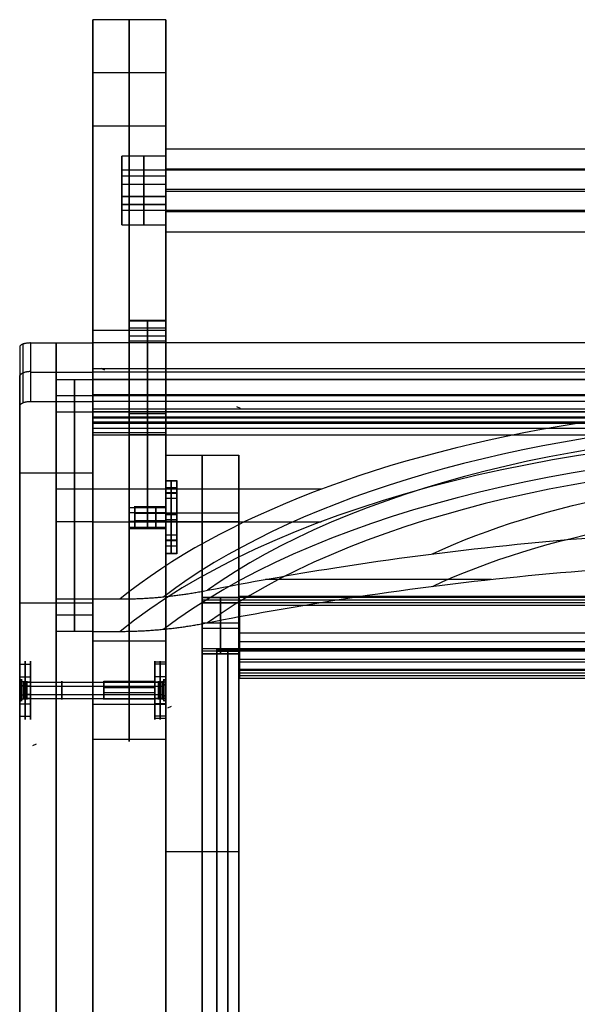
# Model space of a CAD drawing. Header units: millimetres. Extents: x -220 to 220, y -277 to 277.
# Tile 2 of 3: x -220 to -67, y 8 to 277. Entities that reach past the tile are written whole.
import ezdxf

# ---------------------------------------------------------------- set-up
doc = ezdxf.new("R2010")
doc.units = ezdxf.units.MM
doc.layers.add('Default', color=7, linetype='Continuous', true_color=0x000000)
doc.layers.add('Metal', color=7, linetype='Continuous', true_color=0x000000)

msp = doc.modelspace()

# ---------------------------------------------------------------- linework, layer by layer
at = {"layer": 'Default'}
for p, q in [((-180, 262.5, 0.35), (-180, 235.91, 92.55)), ((-180, 239.75, 93.66), (-192, 239.75, 93.66)), ((-192, 239.75, 93.66), (-192, 228.67, 132.09)), ((-192, 232.07, 91.44), (-192, 239.75, 93.66)), ((-186, 228.67, 132.09), (-186, 239.75, 93.66)), ((-186, 239.75, 93.66), (-186, 232.07, 91.44)), ((-180, 235.91, 92.55), (-192, 235.91, 92.55)), ((-192, 235.91, 92.55), (-192, 224.83, 130.99)), ((192, 235.91, 92.55), (-192, 235.91, 92.55)), ((-180, 234.21, 112.88), (-192, 234.21, 112.88)), ((-192, 234.21, 112.88), (-192, 226.53, 110.66)), ((-192, 220.98, 129.88), (-192, 232.07, 91.44)), ((-192, 232.07, 91.44), (-180, 232.07, 91.44)), ((-186, 232.07, 91.44), (-186, 220.98, 129.88)), ((-192, 228.67, 132.09), (-180, 228.67, 132.09)), ((-192, 228.67, 132.09), (-192, 220.98, 129.88)), ((-180, 226.53, 110.66), (-192, 226.53, 110.66)), ((-186, 220.98, 129.88), (-186, 228.67, 132.09)), ((-180, 224.83, 130.99), (-192, 224.83, 130.99)), ((192, 224.83, 130.99), (-192, 224.83, 130.99)), ((-180, 224.83, 130.99), (-180, 95.8, 578.46)), ((-192, 220.98, 129.88), (-180, 220.98, 129.88)), ((-190, 194.84, 227.67), (-180, 194.84, 227.67)), ((-190, 194.84, 227.67), (-190, 143.58, 405.43)), ((-180, 194.58, 225.39), (-190, 194.58, 225.39)), ((-185, 143.58, 405.43), (-185, 194.84, 227.67)), ((-190, 192.79, 223.96), (-180, 192.79, 223.96)), ((-190, 139.87, 407.48), (-190, 192.79, 223.96)), ((-180, 190.51, 224.21), (-190, 190.51, 224.21)), ((-180, 189.07, 226.01), (-190, 189.07, 226.01)), ((-190, 137.82, 403.76), (-190, 189.07, 226.01)), ((-185, 189.07, 226.01), (-185, 137.82, 403.76)), ((-180, 190.11, 301.91), (-180, 174.71, 297.47)), ((-220, 187.54, 787.52), (-220, 171.26, 795.99)), ((-200, 182.75, 793.39), (-200, 176.29, 780.97)), ((-200, 175.82, 774.45), (-200, 181.5, 771.49)), ((-220, 89.16, 592.82), (-220, 179.72, 766.78)), ((-210, 169.73, 784.39), (-210, 178.6, 779.77)), ((-210, 178.6, 779.77), (-200, 178.6, 779.77)), ((-210, 178.6, 779.77), (-210, 118.57, 664.46)), ((-205, 178.6, 779.77), (-205, 169.73, 784.39)), ((-205, 118.57, 664.46), (-205, 178.6, 779.77)), ((-200, -219.26, 0.35), (-200, 179.72, 766.78)), ((-200, 169.73, 784.39), (-200, 178.6, 779.77)), ((-200, 174.16, 782.08), (-210, 174.16, 782.08)), ((-210, 114.13, 666.77), (-210, 174.16, 782.08)), ((-200, 114.13, 666.77), (-200, 174.16, 782.08)), ((216, 174.16, 782.08), (-200, 174.16, 782.08)), ((-210, 109.7, 669.08), (-210, 169.73, 784.39)), ((-210, 169.73, 784.39), (-200, 169.73, 784.39)), ((-205, 169.73, 784.39), (-205, 109.7, 669.08)), ((-180, 169.21, 316.55), (-190, 169.21, 316.55)), ((-190, 163.45, 314.89), (-190, 169.21, 316.55)), ((-180, 168.95, 295.81), (-180, 163.21, 294.15)), ((-180, 163.45, 314.89), (-190, 163.45, 314.89)), ((-180, 157.9, 402.96), (-180, 150.92, 403.46)), ((-160, 157.9, 402.96), (-160, 118, 405.8)), ((-180, 150.92, 403.46), (-177, 150.92, 403.46)), ((-177, 130.97, 404.88), (-177, 150.92, 403.46)), ((-200, 148.58, 722.12), (-210, 148.58, 722.12)), ((-210, 139.71, 726.73), (-210, 148.58, 722.12)), ((-200, 148.58, 722.12), (-200, 139.71, 726.73)), ((-137.46, 148.58, 722.12), (-200, 148.58, 722.12)), ((-190, 143.58, 405.43), (-180, 143.58, 405.43)), ((-180, 142.15, 407.22), (-190, 142.15, 407.22)), ((-180, 141.66, 414.14), (-177, 141.66, 414.14)), ((-180, 140.23, 394.19), (-177, 140.23, 394.19)), ((-177, 141.66, 414.14), (-177, 140.23, 394.19)), ((-200, 139.71, 726.73), (-210, 139.71, 726.73)), ((-200, 139.71, 726.73), (-137.46, 139.71, 726.73)), ((-190, 139.87, 407.48), (-180, 139.87, 407.48)), ((-180, 138.08, 406.05), (-190, 138.08, 406.05)), ((-190, 137.82, 403.76), (-180, 137.82, 403.76)), ((-180, 130.97, 404.88), (-177, 130.97, 404.88)), ((-180, 130.97, 404.88), (-180, -274, 433.75)), ((-90.85, 123.91, 661.68), (-152.7, 123.91, 661.68)), ((-210, 118.57, 664.46), (-200, 118.57, 664.46)), ((-210, 118.57, 664.46), (-210, 109.7, 669.08)), ((-205, 109.7, 669.08), (-205, 118.57, 664.46)), ((-200, 118.57, 664.46), (-200, 109.7, 669.08)), ((-170, 104.96, 419.77), (-170, 118.93, 418.77)), ((-170, 118.93, 418.77), (-160, 118.93, 418.77)), ((-170, 118.93, 418.77), (-170, 117.5, 398.82)), ((-165, 118.93, 418.77), (-165, 104.96, 419.77)), ((-165, 117.5, 398.82), (-165, 118.93, 418.77)), ((-160, 118.21, 408.8), (-170, 118.21, 408.8)), ((-170, 104.25, 409.79), (-170, 118.21, 408.8)), ((-170, 104.25, 409.79), (-170, 118.21, 408.8)), ((-170, 117.5, 398.82), (-160, 117.5, 398.82)), ((-170, 117.5, 398.82), (-170, 103.54, 399.82)), ((-165, 103.54, 399.82), (-165, 117.5, 398.82)), ((-200, 114.13, 666.77), (-210, 114.13, 666.77)), ((-160, 111.94, 419.27), (-170, 111.94, 419.27)), ((-170, 111.94, 419.27), (-170, 110.52, 399.32)), ((-170, 110.52, 399.32), (-170, 111.94, 419.27)), ((-160, 110.52, 399.32), (-170, 110.52, 399.32)), ((-200, 109.7, 669.08), (-210, 109.7, 669.08)), ((-159.82, 108.95, 419.48), (-159.82, 109.24, 423.47)), ((-159.82, 106.82, 389.55), (-159.82, 107.53, 399.53)), ((-170, 103.54, 399.82), (-170, 104.96, 419.77)), ((-166, 104.96, 419.77), (-170, 104.96, 419.77)), ((-166, 104.25, 409.79), (-170, 104.25, 409.79)), ((-170, 103.54, 399.82), (-160, 103.54, 399.82)), ((-160, 104.96, 419.77), (-166, 104.96, 419.77)), ((-166, 104.96, 419.77), (-166, 104.25, 409.79)), ((-166, -262.11, 445.94), (-166, 104.96, 419.77)), ((-166, 104.61, 414.78), (-166, -262.46, 440.95)), ((-166, 104.25, 409.79), (-160, 104.25, 409.79)), ((-166, 104.25, 409.79), (-166, -262.82, 435.96)), ((-165, 104.25, 409.79), (-165, 103.54, 399.82)), ((-163, 104.96, 419.77), (-163, -262.11, 445.94)), ((-163, -262.82, 435.96), (-163, 104.25, 409.79)), ((-160, 104.04, 406.8), (-160, -277, 433.97)), ((-159.82, 98.05, 407.22), (-159.82, 104.04, 406.79)), ((-220, 100.68, 582.45), (-217, 100.68, 582.45)), ((-217, 95.8, 584.99), (-217, 100.68, 582.45)), ((-180, 101.27, 588.36), (-183, 101.27, 588.36)), ((-183, 95.99, 586.84), (-183, 101.27, 588.36)), ((-220, 97.28, 593.24), (-217, 97.28, 593.24)), ((-217, 94.74, 588.37), (-217, 97.28, 593.24)), ((-217, 95.8, 584.99), (-200, 95.8, 584.99)), ((-217, 94.74, 588.37), (-200, 94.74, 588.37)), ((-197, 91.15, 585.56), (-197, 96.01, 586.73)), ((-183, 95.99, 586.84), (-197, 95.99, 586.84)), ((-180, 95.8, 578.46), (-183, 95.8, 578.46)), ((-183, 95.8, 578.46), (-183, 94.28, 583.75)), ((-217, 89.89, 579.05), (-217, 92.43, 583.93)), ((-217, 92.43, 583.93), (-200, 92.43, 583.93)), ((-183, 94.28, 583.75), (-197, 94.28, 583.75)), ((-197, 94.17, 583.72), (-197, 93, 588.58)), ((-183, 92.89, 588.55), (-197, 92.89, 588.55)), ((-183, 92.89, 588.55), (-183, 91.37, 593.84)), ((-220, 89.89, 579.05), (-217, 89.89, 579.05)), ((-217, 86.49, 589.84), (-217, 91.37, 587.3)), ((-217, 91.37, 587.3), (-200, 91.37, 587.3)), ((-183, 91.18, 585.46), (-197, 91.18, 585.46)), ((-180, 91.37, 593.84), (-183, 91.37, 593.84)), ((-183, 85.9, 583.93), (-183, 91.18, 585.46)), ((-180, 91.37, 593.84), (-180, 89.71, 599.6)), ((-220, 86.49, 589.84), (-217, 86.49, 589.84)), ((-220, -219.26, 0.35), (-220, 85.59, 585.95)), ((-180, 85.9, 583.93), (-183, 85.9, 583.93))]:
    msp.add_line(p, q, dxfattribs=at)
at = {"layer": 'Default', "extrusion": (1, 0, 0)}
for centre, radius in [((140.95, 404.17, -180), 10), ((140.95, 404.17, -177), 10), ((93.58, 586.15, -220), 8), ((93.58, 586.15, -217), 8), ((93.58, 586.15, -183), 8), ((93.58, 586.15, -180), 8), ((93.58, 586.15, -200), 2.5), ((93.58, 586.15, -197), 2.5)]:
    msp.add_circle(centre, radius, dxfattribs=at)
at = {"layer": 'Default', "extrusion": (-1, 0, 0)}
for centre, radius in [((-140.95, 404.17, 178.5), 10), ((-93.58, 586.15, 218.5), 8), ((-93.58, 586.15, 181.5), 8), ((-93.58, 586.15, 217), 2.5), ((-93.58, 586.15, 208.5), 2.5), ((-93.58, 586.15, 190), 2.5), ((-93.58, 586.15, 183), 2.5)]:
    msp.add_circle(centre, radius, dxfattribs=at)
at = {"layer": 'Default', "extrusion": (1, 0, 0)}
for centre, start, end in [((191.96, 226.84, -190), 286.0846, 16.0846), ((191.96, 226.84, -180), 286.0846, 16.0846), ((191.96, 226.84, -190), 196.0846, 286.0846), ((191.96, 226.84, -180), 196.0846, 286.0846), ((140.7, 404.6, -190), 16.0846, 106.0846), ((140.7, 404.6, -180), 16.0846, 106.0846), ((140.7, 404.6, -190), 106.0846, 196.0846), ((140.7, 404.6, -180), 106.0846, 196.0846)]:
    msp.add_arc(centre, 3, start, end, dxfattribs=at)
at = {"layer": 'Default', "extrusion": (-1, 0, 0)}
for centre, start, end in [((-191.96, 226.84, 185), 163.9154, 253.9154), ((-191.96, 226.84, 185), 253.9154, 343.9154), ((-140.7, 404.6, 185), 73.9154, 163.9154), ((-140.7, 404.6, 185), 343.9154, 73.9154)]:
    msp.add_arc(centre, 3, start, end, dxfattribs=at)
at = {"layer": 'Default', "extrusion": (0, -0.887011, 0.461749)}
for centre, start in [((8, 530.13, 200.97), 98.345), ((8, 530.13, 210.97), 31.1579)]:
    msp.add_arc(centre, 220.33, start, 148.8421, dxfattribs=at)
at = {"layer": 'Default', "extrusion": (2.31759e-13, -0.887011, 0.461749)}
msp.add_arc((8, 530.13, 201.64), 230.65, 109.0648, 150.3795, dxfattribs=at)
at = {"layer": 'Default', "extrusion": (4.40203e-14, -0.887011, 0.461749)}
for centre in [(8, 530.13, 198.98), (8, 530.13, 208.98)]:
    msp.add_arc(centre, 210.19, 32.8454, 147.1546, dxfattribs=at)
at = {"layer": 'Default', "extrusion": (5.35405e-14, -0.887011, 0.461749)}
msp.add_arc((8, 530.13, 211.64), 230.65, 29.6205, 150.3795, dxfattribs=at)
at = {"layer": 'Default', "extrusion": (-1.21266e-13, 0.887011, -0.461749)}
for centre in [(-8, 530.13, -187.76), (-8, 530.13, -197.76)]:
    msp.add_arc(centre, 161.95, 44.7434, 135.2566, dxfattribs=at)
at = {"layer": 'Default'}
for points in [[(-200, 277.07, 0.35), (-200, 262.5, 0.35), (-200, 247.93, 0.35)], [(-180, 277.07, 0.35), (-190, 277.07, 0.35), (-200, 277.07, 0.35)], [(-200, 107.04, 590.03), (-200, 192.05, 295.19), (-200, 277.07, 0.35)], [(-190, 277.07, 0.35), (-190, 262.5, 0.35), (-190, 247.93, 0.35)], [(-190, 107.04, 590.03), (-190, 192.05, 295.19), (-190, 277.07, 0.35)], [(-180, 277.07, 0.35), (-180, 262.5, 0.35), (-180, 247.93, 0.35)], [(-180, 107.04, 590.03), (-180, 192.05, 295.19), (-180, 277.07, 0.35)], [(-180, 262.5, 0.35), (-190, 262.5, 0.35), (-200, 262.5, 0.35)], [(-200, 248.44, 0.35), (-200, 176.9, 297.03), (-200, 105.36, 593.72)], [(-180, 247.93, 0.35), (-190, 247.93, 0.35), (-200, 247.93, 0.35)], [(-200, 247.93, 0.35), (-200, 164.03, 291.31), (-200, 80.13, 582.27)], [(-190, 247.93, 0.35), (-190, 164.03, 291.31), (-190, 80.13, 582.27)], [(-180, 247.93, 0.35), (-180, 164.03, 291.31), (-180, 80.13, 582.27)], [(180, 241.68, 94.21), (0, 241.68, 94.21), (-180, 241.68, 94.21)], [(-180, 241.68, 94.21), (-180, 236.13, 113.43), (-180, 230.59, 132.65)], [(-180, 241.68, 94.21), (-180, 240.71, 93.94), (-180, 239.75, 93.66)], [(-180, 240.71, 93.94), (-180, 235.17, 113.15), (-180, 229.63, 132.37)], [(-180, 239.75, 93.66), (-186, 239.75, 93.66), (-192, 239.75, 93.66)], [(-192, 239.75, 93.66), (-192, 234.21, 112.88), (-192, 228.67, 132.09)], [(-192, 239.75, 93.66), (-192, 235.91, 92.55), (-192, 232.07, 91.44)], [(-186, 239.75, 93.66), (-186, 234.21, 112.88), (-186, 228.67, 132.09)], [(-180, 239.75, 93.66), (-180, 234.21, 112.88), (-180, 228.67, 132.09)], [(-180, 232.07, 91.44), (-180, 235.91, 92.55), (-180, 239.75, 93.66)], [(-180, 239.75, 93.66), (-180, 234.21, 112.88), (-180, 228.67, 132.09)], [(-192, 235.91, 92.55), (-192, 230.37, 111.77), (-192, 224.83, 130.99)], [(180, 236.13, 113.43), (0, 236.13, 113.43), (-180, 236.13, 113.43)], [(-180, 236.13, 113.43), (-180, 235.17, 113.15), (-180, 234.21, 112.88)], [(-180, 234.21, 112.88), (-186, 234.21, 112.88), (-192, 234.21, 112.88)], [(-192, 234.21, 112.88), (-192, 230.37, 111.77), (-192, 226.53, 110.66)], [(-192, 232.07, 91.44), (-192, 226.53, 110.66), (-192, 220.98, 129.88)], [(-192, 232.07, 91.44), (-186, 232.07, 91.44), (-180, 232.07, 91.44)], [(-186, 232.07, 91.44), (-186, 226.53, 110.66), (-186, 220.98, 129.88)], [(-180, 220.98, 129.88), (-180, 226.53, 110.66), (-180, 232.07, 91.44)], [(-180, 232.07, 91.44), (-180, 226.53, 110.66), (-180, 220.98, 129.88)], [(-180, 232.07, 91.44), (-180, 231.11, 91.17), (-180, 230.15, 90.89)], [(-180, 231.11, 91.17), (-180, 225.56, 110.38), (-180, 220.02, 129.6)], [(180, 230.59, 132.65), (0, 230.59, 132.65), (-180, 230.59, 132.65)], [(-180, 230.59, 132.65), (-180, 229.63, 132.37), (-180, 228.67, 132.09)], [(-180, 230.15, 90.89), (-180, 224.6, 110.11), (-180, 219.06, 129.32)], [(-180, 230.15, 90.89), (0, 230.15, 90.89), (180, 230.15, 90.89)], [(-180, 228.67, 132.09), (-186, 228.67, 132.09), (-192, 228.67, 132.09)], [(-192, 228.67, 132.09), (-192, 224.83, 130.99), (-192, 220.98, 129.88)], [(-192, 226.53, 110.66), (-186, 226.53, 110.66), (-180, 226.53, 110.66)], [(-180, 228.67, 132.09), (-180, 224.83, 130.99), (-180, 220.98, 129.88)], [(-180, 226.53, 110.66), (-180, 225.56, 110.38), (-180, 224.6, 110.11)], [(-180, 224.6, 110.11), (0, 224.6, 110.11), (180, 224.6, 110.11)], [(-192, 220.98, 129.88), (-186, 220.98, 129.88), (-180, 220.98, 129.88)], [(-180, 220.98, 129.88), (-180, 220.02, 129.6), (-180, 219.06, 129.32)], [(-180, 219.06, 129.32), (0, 219.06, 129.32), (180, 219.06, 129.32)], [(-180, 194.84, 227.67), (-180, 169.21, 316.55), (-180, 143.58, 405.43)], [(-180, 192.05, 295.19), (-190, 192.05, 295.19), (-200, 192.05, 295.19)], [(-217, 188.61, 790.34), (-208.5, 188.61, 790.34), (-200, 188.61, 790.34)], [(-217, 188.61, 790.34), (-217, 180.62, 794.5), (-217, 172.64, 798.65)], [(-210, 188.61, 790.34), (-210, 153.08, 696.1), (-210, 117.55, 601.86)], [(-210, 172.64, 798.65), (-210, 180.62, 794.5), (-210, 188.61, 790.34)], [(-200, 163.04, 294.75), (-200, 176.66, 298.03), (-200, 190.28, 301.32)], [(-200, 172.64, 798.65), (-200, 180.62, 794.5), (-200, 188.61, 790.34)], [(-200, 188.61, 790.34), (-200, 153.08, 696.1), (-200, 117.55, 601.86)], [(200, 188.61, 790.34), (0, 188.61, 790.34), (-200, 188.61, 790.34)], [(-200, 172.64, 798.65), (-200, 180.62, 794.5), (-200, 188.61, 790.34)], [(-200, 188.61, 790.34), (-200, 181.5, 771.49), (-200, 174.4, 752.65)], [(-180, 137.82, 403.76), (-180, 163.45, 314.89), (-180, 189.07, 226.01)], [(-220, 187.54, 787.52), (-220, 152.54, 694.69), (-220, 117.55, 601.86)], [(-219.12, 188.3, 789.52), (-219.12, 180.27, 793.7), (-219.12, 172.24, 797.88)], [(-217, 180.62, 794.5), (-208.5, 180.62, 794.5), (-200, 180.62, 794.5)], [(200, 181.5, 771.49), (0, 181.5, 771.49), (-200, 181.5, 771.49)], [(200, 180.62, 794.5), (0, 180.62, 794.5), (-200, 180.62, 794.5)], [(-200, 118.57, 664.46), (-200, 148.58, 722.12), (-200, 178.6, 779.77)], [(-200, 178.6, 779.77), (-200, 174.16, 782.08), (-200, 169.73, 784.39)], [(200, 178.6, 779.77), (0, 178.6, 779.77), (-200, 178.6, 779.77)], [(-200, 166.59, 756.71), (-200, 172.59, 768.24), (-200, 178.6, 779.77)], [(-200, 178.6, 779.77), (-200, 174.16, 782.08), (-200, 169.73, 784.39)], [(-200, 118.57, 664.46), (-200, 148.58, 722.12), (-200, 178.6, 779.77)], [(-200, 178.6, 779.77), (8, 178.6, 779.77), (216, 178.6, 779.77)], [(-217, 172.64, 798.65), (-208.5, 172.64, 798.65), (-200, 172.64, 798.65)], [(-210, -242.93, 0.35), (-210, -35.15, 399.5), (-210, 172.64, 798.65)], [(-200, 174.4, 752.65), (-200, 170.49, 754.68), (-200, 166.59, 756.71)], [(200, 174.4, 752.65), (0, 174.4, 752.65), (-200, 174.4, 752.65)], [(200, 174.16, 782.08), (0, 174.16, 782.08), (-200, 174.16, 782.08)], [(-200, -242.93, 0.35), (-200, -35.15, 399.5), (-200, 172.64, 798.65)], [(200, 172.64, 798.65), (0, 172.64, 798.65), (-200, 172.64, 798.65)], [(-200, 163.41, 780.91), (-200, 168.02, 789.78), (-200, 172.64, 798.65)], [(200, 172.59, 768.24), (0, 172.59, 768.24), (-200, 172.59, 768.24)], [(-220, -242.93, 0.35), (-220, -35.84, 398.17), (-220, 171.26, 795.99)], [(200, 170.49, 754.68), (0, 170.49, 754.68), (-200, 170.49, 754.68)], [(-200, 169.73, 784.39), (-200, 139.71, 726.73), (-200, 109.7, 669.08)], [(200, 169.73, 784.39), (0, 169.73, 784.39), (-200, 169.73, 784.39)], [(-200, 169.73, 784.39), (-200, 168.34, 781.73), (-200, 166.95, 779.07)], [(-200, 109.7, 669.08), (-200, 139.71, 726.73), (-200, 169.73, 784.39)], [(-200, 169.73, 784.39), (8, 169.73, 784.39), (216, 169.73, 784.39)], [(200, 168.34, 781.73), (0, 168.34, 781.73), (-200, 168.34, 781.73)], [(200, 168.02, 789.78), (0, 168.02, 789.78), (-200, 168.02, 789.78)], [(200, 166.95, 779.07), (0, 166.95, 779.07), (-200, 166.95, 779.07)], [(-200, 166.95, 779.07), (-200, 165.18, 779.99), (-200, 163.41, 780.91)], [(200, 166.59, 756.71), (0, 166.59, 756.71), (-200, 166.59, 756.71)], [(200, 165.18, 779.99), (0, 165.18, 779.99), (-200, 165.18, 779.99)], [(-180, 164.03, 291.31), (-190, 164.03, 291.31), (-200, 164.03, 291.31)], [(200, 163.41, 780.91), (0, 163.41, 780.91), (-200, 163.41, 780.91)], [(-180, 157.9, 402.96), (-170, 157.9, 402.96), (-160, 157.9, 402.96)], [(-220, 153.08, 696.1), (-210, 153.08, 696.1), (-200, 153.08, 696.1)], [(-180, 142.15, 421.13), (-170, 142.15, 421.13), (-160, 142.15, 421.13)], [(-180, -272.79, 450.71), (-180, -65.32, 435.92), (-180, 142.15, 421.13)], [(-170, -275.79, 450.92), (-170, -66.82, 436.02), (-170, 142.15, 421.13)], [(-160, -275.79, 450.92), (-160, -66.82, 436.02), (-160, 142.15, 421.13)], [(-180, 139.74, 387.21), (-170, 139.74, 387.21), (-160, 139.74, 387.21)], [(-180, 139.74, 387.21), (-180, 49.46, 393.65), (-180, -40.81, 400.08)], [(-170, 139.74, 387.21), (-170, 49.46, 393.65), (-170, -40.81, 400.08)], [(-160, 139.74, 387.21), (-160, 49.46, 393.65), (-160, -40.81, 400.08)], [(-200, 109.7, 669.08), (-200, 114.13, 666.77), (-200, 118.57, 664.46)], [(-200, 118.57, 664.46), (-196.25, 118.57, 664.46), (-192.51, 118.57, 664.46)], [(-170, 118.93, 418.77), (-170, 118.21, 408.8), (-170, 117.5, 398.82)], [(-170, 104.96, 419.77), (-170, 111.94, 419.27), (-170, 118.93, 418.77)], [(-159.82, 118.93, 418.77), (-164.91, 118.93, 418.77), (-170, 118.93, 418.77)], [(-160, 104.96, 419.77), (-160, 111.94, 419.27), (-160, 118.93, 418.77)], [(-160, 118.93, 418.77), (-160, 118.21, 408.8), (-160, 117.5, 398.82)], [(160.18, 119.21, 422.76), (0.18, 119.21, 422.76), (-159.82, 119.21, 422.76)], [(-159.82, 99.26, 424.18), (-159.82, 109.24, 423.47), (-159.82, 119.21, 422.76)], [(-159.82, 119.21, 422.76), (-159.82, 119.07, 420.76), (-159.82, 118.93, 418.77)], [(-159.82, 104.96, 419.77), (-159.82, 111.94, 419.27), (-159.82, 118.93, 418.77)], [(160.18, 118.93, 418.77), (0.18, 118.93, 418.77), (-159.82, 118.93, 418.77)], [(-220, 117.55, 601.86), (-210, 117.55, 601.86), (-200, 117.55, 601.86)], [(-220, 117.55, 601.86), (-220, -39.02, 301.1), (-220, -195.58, 0.35)], [(-210, 117.55, 601.86), (-210, -39.02, 301.1), (-210, -195.58, 0.35)], [(-200, 117.55, 601.86), (-200, -39.02, 301.1), (-200, -195.58, 0.35)], [(170, 118.21, 408.8), (0, 118.21, 408.8), (-170, 118.21, 408.8)], [(-170, 117.5, 398.82), (-170, 110.52, 399.32), (-170, 103.54, 399.82)], [(-159.82, 117.5, 398.82), (-164.91, 117.5, 398.82), (-170, 117.5, 398.82)], [(-160, 117.5, 398.82), (-160, 110.52, 399.32), (-160, 103.54, 399.82)], [(-159.82, 117.5, 398.82), (-159.82, 110.52, 399.32), (-159.82, 103.54, 399.82)], [(160.18, 117.5, 398.82), (0.18, 117.5, 398.82), (-159.82, 117.5, 398.82)], [(-159.82, 117.5, 398.82), (-159.82, 117.15, 393.83), (-159.82, 116.79, 388.84)], [(160.18, 116.79, 388.84), (0.18, 116.79, 388.84), (-159.82, 116.79, 388.84)], [(-159.82, 116.79, 388.84), (-159.82, 106.82, 389.55), (-159.82, 96.84, 390.26)], [(-159.82, 111.94, 419.27), (-164.91, 111.94, 419.27), (-170, 111.94, 419.27)], [(-159.82, 110.52, 399.32), (-164.91, 110.52, 399.32), (-170, 110.52, 399.32)], [(-200, 109.7, 669.08), (-196.25, 109.7, 669.08), (-192.51, 109.7, 669.08)], [(160.18, 109.24, 423.47), (0.18, 109.24, 423.47), (-159.82, 109.24, 423.47)], [(-180, 107.04, 590.03), (-190, 107.04, 590.03), (-200, 107.04, 590.03)], [(160.18, 106.82, 389.55), (0.18, 106.82, 389.55), (-159.82, 106.82, 389.55)], [(-170, 103.54, 399.82), (-170, 104.25, 409.79), (-170, 104.96, 419.77)], [(-159.82, 104.96, 419.77), (-164.91, 104.96, 419.77), (-170, 104.96, 419.77)], [(170, 104.25, 409.79), (0, 104.25, 409.79), (-170, 104.25, 409.79)], [(-159.82, 103.54, 399.82), (-164.91, 103.54, 399.82), (-170, 103.54, 399.82)], [(-166, 104.25, 409.79), (-166, 104.61, 414.78), (-166, 104.96, 419.77)], [(166, 104.96, 419.77), (0, 104.96, 419.77), (-166, 104.96, 419.77)], [(-166, 104.96, 419.77), (-166, -78.57, 432.85), (-166, -262.11, 445.94)], [(166, 104.61, 414.78), (0, 104.61, 414.78), (-166, 104.61, 414.78)], [(-166, 104.61, 414.78), (-166, -78.93, 427.87), (-166, -262.46, 440.95)], [(166, 104.25, 409.79), (0, 104.25, 409.79), (-166, 104.25, 409.79)], [(-166, 104.25, 409.79), (-166, -79.28, 422.88), (-166, -262.82, 435.96)], [(-160, 104.96, 419.77), (-160, -78.57, 432.85), (-160, -262.11, 445.94)], [(-160, -262.82, 435.96), (-160, -79.28, 422.88), (-160, 104.25, 409.79)], [(-160, 103.54, 399.82), (-160, 103.89, 404.81), (-160, 104.25, 409.79)], [(-159.82, 104.96, 419.77), (-159.82, 101.97, 419.98), (-159.82, 98.98, 420.19)], [(160.18, 104.96, 419.77), (0.18, 104.96, 419.77), (-159.82, 104.96, 419.77)], [(-159.82, 98.26, 410.21), (-159.82, 101.26, 410), (-159.82, 104.25, 409.78)], [(160.18, 104.25, 409.78), (0.18, 104.25, 409.78), (-159.82, 104.25, 409.78)], [(-159.82, 103.54, 399.82), (-159.82, 103.89, 404.8), (-159.82, 104.25, 409.78)], [(160.18, 101.97, 419.98), (0.18, 101.97, 419.98), (-159.82, 101.97, 419.98)], [(160.18, 101.26, 410), (0.18, 101.26, 410), (-159.82, 101.26, 410)], [(160.18, 99.26, 424.18), (0.18, 99.26, 424.18), (-159.82, 99.26, 424.18)], [(-159.82, 98.98, 420.19), (-159.82, 99.12, 422.19), (-159.82, 99.26, 424.18)], [(160.18, 99.12, 422.19), (0.18, 99.12, 422.19), (-159.82, 99.12, 422.19)], [(160.18, 98.98, 420.19), (0.18, 98.98, 420.19), (-159.82, 98.98, 420.19)], [(160.18, 98.26, 410.21), (0.18, 98.26, 410.21), (-159.82, 98.26, 410.21)], [(-159.82, 96.84, 390.26), (-159.82, 97.55, 400.24), (-159.82, 98.26, 410.21)], [(160.18, 97.55, 400.24), (0.18, 97.55, 400.24), (-159.82, 97.55, 400.24)], [(160.18, 96.84, 390.26), (0.18, 96.84, 390.26), (-159.82, 96.84, 390.26)], [(-180, 89.71, 599.6), (-190, 89.71, 599.6), (-200, 89.71, 599.6)], [(-180, 80.13, 582.27), (-190, 80.13, 582.27), (-200, 80.13, 582.27)], [(-180, 49.46, 393.65), (-170, 49.46, 393.65), (-160, 49.46, 393.65)]]:
    msp.add_open_spline(points, degree=2, dxfattribs=at)
for points, knots in [([(-217, 188.61, 790.34), (-217.08, 188.61, 790.34), (-217.26, 188.61, 790.34), (-217.52, 188.59, 790.3), (-217.78, 188.57, 790.25), (-218.04, 188.54, 790.17), (-218.3, 188.5, 790.07), (-218.55, 188.46, 789.94), (-218.79, 188.4, 789.79), (-219.02, 188.33, 789.61), (-219.23, 188.26, 789.42), (-219.41, 188.18, 789.21), (-219.57, 188.09, 788.98), (-219.71, 188, 788.74), (-219.82, 187.91, 788.5), (-219.9, 187.82, 788.25), (-219.96, 187.73, 788), (-219.99, 187.63, 787.76), (-220, 187.57, 787.6), (-220, 187.54, 787.52)], [0, 0, 0, 0, 0.253718, 0.515549, 0.784873, 1.060919, 1.342761, 1.629334, 1.919449, 2.211815, 2.505078, 2.797849, 3.08875, 3.376449, 3.659697, 3.937358, 4.208435, 4.472083, 4.727615, 4.727615, 4.727615, 4.727615]), ([(-168.59, 120.93, 663.23), (-157, 123.21, 662.04), (-145.37, 125.27, 660.97), (-118.1, 129.55, 658.74), (-102.44, 131.59, 657.68), (-71.01, 134.86, 655.98), (-55.24, 136.08, 655.34), (-31.54, 137.31, 654.7), (-23.64, 137.62, 654.54), (-7.82, 138.03, 654.33), (0.09, 138.13, 654.28), (8, 138.13, 654.28), (15.91, 138.13, 654.28), (23.82, 138.03, 654.33), (39.64, 137.62, 654.54), (47.54, 137.31, 654.7), (71.24, 136.08, 655.34), (87.01, 134.86, 655.98), (118.44, 131.59, 657.68), (134.1, 129.55, 658.74), (161.37, 125.27, 660.97), (173, 123.21, 662.04), (184.59, 120.93, 663.23)], [160.370761, 160.370761, 160.370761, 160.370761, 195.969184, 195.969184, 243.444777, 243.444777, 290.92037, 290.92037, 314.656904, 314.656904, 338.393438, 338.393438, 338.393438, 362.129972, 362.129972, 385.866506, 385.866506, 433.342099, 433.342099, 480.817691, 480.817691, 516.416114, 516.416114, 516.416114, 516.416114]), ([(-168.59, 112.06, 667.85), (-157, 114.34, 666.66), (-145.37, 116.4, 665.59), (-118.1, 120.68, 663.36), (-102.44, 122.72, 662.3), (-71.01, 125.99, 660.6), (-55.24, 127.21, 659.96), (-31.54, 128.44, 659.32), (-23.64, 128.75, 659.16), (-7.82, 129.16, 658.95), (0.09, 129.26, 658.9), (8, 129.26, 658.9), (15.91, 129.26, 658.9), (23.82, 129.16, 658.95), (39.64, 128.75, 659.16), (47.54, 128.44, 659.32), (71.24, 127.21, 659.96), (87.01, 125.99, 660.6), (118.44, 122.72, 662.3), (134.1, 120.68, 663.36), (161.37, 116.4, 665.59), (173, 114.34, 666.66), (184.59, 112.06, 667.85)], [-79.151356, -79.151356, -79.151356, -79.151356, -43.552933, -43.552933, 3.922659, 3.922659, 51.398252, 51.398252, 75.134786, 75.134786, 98.87132, 98.87132, 98.87132, 122.607854, 122.607854, 146.344388, 146.344388, 193.819981, 193.819981, 241.295574, 241.295574, 276.893997, 276.893997, 276.893997, 276.893997]), ([(-192.51, 118.57, 664.46), (-192.04, 118.57, 664.46), (-191.11, 118.57, 664.46), (-189.71, 118.6, 664.45), (-188.3, 118.64, 664.42), (-186.9, 118.7, 664.39), (-185.49, 118.77, 664.36), (-184.08, 118.86, 664.31), (-182.67, 118.97, 664.25), (-181.25, 119.09, 664.19), (-179.84, 119.23, 664.12), (-178.43, 119.39, 664.04), (-177.02, 119.56, 663.95), (-175.61, 119.75, 663.85), (-174.2, 119.95, 663.74), (-172.79, 120.17, 663.63), (-171.39, 120.41, 663.5), (-169.98, 120.66, 663.37), (-169.05, 120.84, 663.28), (-168.59, 120.93, 663.23)], [136.251707, 136.251707, 136.251707, 136.251707, 137.649942, 139.051746, 140.456931, 141.865308, 143.27668, 144.690849, 146.107612, 147.526763, 148.948092, 150.371386, 151.796429, 153.223, 154.650878, 156.079837, 157.509649, 158.940084, 160.370761, 160.370761, 160.370761, 160.370761]), ([(-192.51, 109.7, 669.08), (-192.04, 109.7, 669.08), (-191.11, 109.7, 669.08), (-189.71, 109.73, 669.06), (-188.3, 109.77, 669.04), (-186.9, 109.83, 669.01), (-185.49, 109.9, 668.97), (-184.08, 109.99, 668.93), (-182.67, 110.1, 668.87), (-181.25, 110.22, 668.81), (-179.84, 110.36, 668.73), (-178.43, 110.52, 668.65), (-177.02, 110.69, 668.56), (-175.61, 110.88, 668.47), (-174.2, 111.08, 668.36), (-172.79, 111.3, 668.24), (-171.39, 111.54, 668.12), (-169.98, 111.79, 667.99), (-169.05, 111.97, 667.9), (-168.59, 112.06, 667.85)], [-103.27041, -103.27041, -103.27041, -103.27041, -101.872176, -100.470372, -99.065186, -97.65681, -96.245437, -94.831268, -93.414505, -91.995354, -90.574025, -89.150731, -87.725689, -86.299117, -84.871239, -83.44228, -82.012468, -80.582034, -79.151356, -79.151356, -79.151356, -79.151356])]:
    msp.add_open_spline(points, degree=3, knots=knots, dxfattribs=at)
for points in [[(-217, 180.78, 794.42), (-220, 180.78, 794.42), (-220, 179.4, 791.75)], [(-220, 171.26, 795.99), (-220, 172.64, 798.65), (-217, 172.64, 798.65)]]:
    msp.add_rational_spline(points, [1, 0.707106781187, 1], degree=2, dxfattribs=at)
for points, knots in [([(-180, 142.15, 421.13), (-180, 159.11, 419.92), (-180, 157.9, 402.96), (-180, 156.69, 386), (-180, 139.74, 387.21)], [675.539851, 675.539851, 675.539851, 702.243389, 702.243389, 728.946926, 728.946926, 728.946926]), ([(-170, 142.15, 421.13), (-170, 159.11, 419.92), (-170, 157.9, 402.96), (-170, 156.69, 386), (-170, 139.74, 387.21)], [675.539851, 675.539851, 675.539851, 702.243389, 702.243389, 728.946926, 728.946926, 728.946926]), ([(-160, 142.15, 421.13), (-160, 159.11, 419.92), (-160, 157.9, 402.96), (-160, 156.69, 386), (-160, 139.74, 387.21)], [675.539851, 675.539851, 675.539851, 702.243389, 702.243389, 728.946926, 728.946926, 728.946926]), ([(-200, 80.13, 582.27), (-200, 76.25, 595.72), (-200, 89.71, 599.6), (-200, 103.16, 603.48), (-200, 107.04, 590.03)], [-657.688838, -657.688838, -657.688838, -635.697689, -635.697689, -613.706541, -613.706541, -613.706541]), ([(-190, 80.13, 582.27), (-190, 76.25, 595.72), (-190, 89.71, 599.6), (-190, 103.16, 603.48), (-190, 107.04, 590.03)], [-657.688838, -657.688838, -657.688838, -635.697689, -635.697689, -613.706541, -613.706541, -613.706541]), ([(-180, 80.13, 582.27), (-180, 76.25, 595.72), (-180, 89.71, 599.6), (-180, 103.16, 603.48), (-180, 107.04, 590.03)], [-657.688838, -657.688838, -657.688838, -635.697689, -635.697689, -613.706541, -613.706541, -613.706541])]:
    msp.add_rational_spline(points, [1, 0.707106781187, 1, 0.707106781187, 1], degree=2, knots=knots, dxfattribs=at)
at = {"layer": 'Metal'}
for p, q in [((-180, 149, 403.59), (-180, 150.92, 403.46)), ((-177, 149, 403.59), (-177, 150.92, 403.46)), ((-177, 149, 403.59), (-180, 149, 403.59)), ((-177, 147.61, 405.2), (-180, 147.61, 405.2)), ((-177, 147.4, 402.21), (-180, 147.4, 402.21)), ((-180, 143.94, 403.96), (-180, 146.01, 403.81)), ((-177, 146.01, 403.81), (-180, 146.01, 403.81)), ((-177, 136.04, 404.52), (-177, 146.01, 403.81)), ((-188.5, 137.95, 404.38), (-188.5, 143.94, 403.96)), ((-188.5, 141.16, 407.16), (-188.5, 140.73, 401.18)), ((-180, 141.66, 414.14), (-180, 141.16, 407.16)), ((-180, 140.73, 401.18), (-180, 140.23, 394.19)), ((-177, 141.66, 414.14), (-177, 140.23, 394.19)), ((-180, 136.04, 404.52), (-180, 137.95, 404.38)), ((-177, 136.04, 404.52), (-180, 136.04, 404.52)), ((-177, 134.65, 406.12), (-180, 134.65, 406.12)), ((-177, 134.43, 403.13), (-180, 134.43, 403.13)), ((-180, 130.97, 404.88), (-180, 133.04, 404.73)), ((-177, 133.04, 404.73), (-180, 133.04, 404.73)), ((-177, 130.97, 404.88), (-177, 133.04, 404.73)), ((-220, 90.48, 587.76), (-220, 96.69, 584.53)), ((-220, 91.97, 583.04), (-220, 95.2, 589.25)), ((-180, 90.48, 587.76), (-180, 96.69, 584.53)), ((-180, 95.2, 589.25), (-180, 91.97, 583.04))]:
    msp.add_line(p, q, dxfattribs=at)
at = {"layer": 'Metal', "extrusion": (1, 0, 0)}
for points in [[(96.69, 584.53), (100.68, 582.45)], [(100.68, 582.45), (95.8, 584.99)], [(100.68, 582.45), (95.8, 584.99)], [(96.69, 584.53), (100.68, 582.45)], [(95.2, 589.25), (97.28, 593.24)], [(97.28, 593.24), (94.74, 588.37)], [(97.28, 593.24), (94.74, 588.37)], [(95.2, 589.25), (97.28, 593.24)], [(91.97, 583.04), (89.89, 579.05)], [(89.89, 579.05), (92.43, 583.93)], [(89.89, 579.05), (92.43, 583.93)], [(91.97, 583.04), (89.89, 579.05)], [(90.48, 587.76), (86.49, 589.84)], [(86.49, 589.84), (91.37, 587.3)], [(86.49, 589.84), (91.37, 587.3)], [(90.48, 587.76), (86.49, 589.84)]]:
    msp.add_lwpolyline(points, dxfattribs=at)
at = {"layer": 'Metal'}
for points in [[(-220, 100.68), (-217, 100.68)], [(-180, 100.68), (-183, 100.68)], [(-220, 97.28), (-217, 97.28)], [(-180, 97.28), (-183, 97.28)], [(-217, 95.8), (-219, 95.8)], [(-217, 94.74), (-219, 94.74)], [(-183, 95.8), (-181, 95.8)], [(-183, 94.74), (-181, 94.74)], [(-217, 92.43), (-219, 92.43)], [(-183, 92.43), (-181, 92.43)], [(-220, 89.89), (-217, 89.89)], [(-217, 91.37), (-219, 91.37)], [(-183, 91.37), (-181, 91.37)], [(-180, 89.89), (-183, 89.89)], [(-220, 86.49), (-217, 86.49)], [(-180, 86.49), (-183, 86.49)]]:
    msp.add_lwpolyline(points, dxfattribs=at)
at = {"layer": 'Metal', "extrusion": (-0.244261, 0.216662, 0.945195)}
for points in [[(73.65, -23.94), (73.65, -25.35)], [(51.76, 6.47), (51.76, 7.88)]]:
    msp.add_lwpolyline(points, dxfattribs=at)
at = {"layer": 'Metal', "extrusion": (0.244261, 0.945195, -0.216662)}
for points in [[(235.74, 582.39), (236.82, 583.3)], [(198.37, 579.64), (197.29, 578.73)]]:
    msp.add_lwpolyline(points, dxfattribs=at)
at = {"layer": 'Metal', "extrusion": (0.244261, 0.216662, 0.945195)}
for points in [[(191.78, 258.9), (191.78, 257.49)], [(213.68, 289.31), (213.68, 290.72)]]:
    msp.add_lwpolyline(points, dxfattribs=at)
at = {"layer": 'Metal', "extrusion": (-0.244261, 0.945195, -0.216662)}
for points in [[(151.54, 604.08), (150.46, 604.98)], [(188.91, 601.32), (189.99, 600.41)]]:
    msp.add_lwpolyline(points, dxfattribs=at)
at = {"layer": 'Metal', "extrusion": (-1, 0, 0)}
for centre, radius in [((-147.51, 403.7, 180), 1.5), ((-147.51, 403.7, 177), 1.5), ((-134.54, 404.63, 180), 1.5), ((-134.54, 404.63, 177), 1.5), ((-93.58, 586.15, 183), 8), ((-93.58, 586.15, 181.5), 8), ((-93.58, 586.15, 180), 8), ((-93.58, 586.15, 220), 3.5), ((-93.58, 586.15, 183), 5.25), ((-93.58, 586.15, 180), 5.75), ((-93.58, 586.15, 180), 3.5), ((-93.58, 586.15, 183), 2.5), ((-93.58, 586.15, 182), 2.5), ((-93.58, 586.15, 181), 2.5), ((-93.58, 586.15, 180.5), 3)]:
    msp.add_circle(centre, radius, dxfattribs=at)
at = {"layer": 'Metal', "extrusion": (1, 0, 0)}
for centre, radius in [((147.51, 403.7, -178.5), 1.5), ((134.54, 404.63, -178.5), 1.5), ((93.58, 586.15, -220), 8), ((93.58, 586.15, -218.5), 8), ((93.58, 586.15, -217), 8), ((93.58, 586.15, -220), 5.75), ((93.58, 586.15, -220), 3.5), ((93.58, 586.15, -217), 5.25), ((93.58, 586.15, -180), 3.5), ((93.58, 586.15, -219.5), 3), ((93.58, 586.15, -219.5), 3), ((93.58, 586.15, -219), 2.5), ((93.58, 586.15, -219), 2.5), ((93.58, 586.15, -218), 2.5), ((93.58, 586.15, -217), 2.5), ((93.58, 586.15, -200), 2.5), ((93.58, 586.15, -181), 2.5), ((93.58, 586.15, -180.5), 3)]:
    msp.add_circle(centre, radius, dxfattribs=at)
at = {"layer": 'Metal'}
for points, knots in [([(-180, 141.66, 414.14), (-180, 131.68, 414.85), (-180, 130.97, 404.88), (-180, 130.26, 394.91), (-180, 140.23, 394.19), (-180, 150.21, 393.48), (-180, 150.92, 403.46), (-180, 151.63, 413.43), (-180, 141.66, 414.14)], [-62.831853, -62.831853, -62.831853, -47.12389, -47.12389, -31.415927, -31.415927, -15.707963, -15.707963, 0, 0, 0]), ([(-178.5, 141.66, 414.14), (-178.5, 131.68, 414.85), (-178.5, 130.97, 404.88), (-178.5, 130.26, 394.91), (-178.5, 140.23, 394.19), (-178.5, 150.21, 393.48), (-178.5, 150.92, 403.46), (-178.5, 151.63, 413.43), (-178.5, 141.66, 414.14)], [-62.831853, -62.831853, -62.831853, -47.12389, -47.12389, -31.415927, -31.415927, -15.707963, -15.707963, 0, 0, 0]), ([(-177, 141.66, 414.14), (-177, 131.68, 414.85), (-177, 130.97, 404.88), (-177, 130.26, 394.91), (-177, 140.23, 394.19), (-177, 150.21, 393.48), (-177, 150.92, 403.46), (-177, 151.63, 413.43), (-177, 141.66, 414.14)], [-62.831853, -62.831853, -62.831853, -47.12389, -47.12389, -31.415927, -31.415927, -15.707963, -15.707963, 0, 0, 0]), ([(-188.5, 143.79, 405.14), (-188.5, 142.82, 407.97), (-188.5, 139.98, 407.01), (-188.5, 137.14, 406.04), (-188.5, 138.11, 403.2), (-188.5, 139.07, 400.36), (-188.5, 141.91, 401.33), (-188.5, 144.75, 402.3), (-188.5, 143.79, 405.14)], [-18.846563, -18.846563, -18.846563, -14.134922, -14.134922, -9.423281, -9.423281, -4.711641, -4.711641, 0, 0, 0]), ([(-182.75, 143.79, 405.14), (-182.75, 142.82, 407.97), (-182.75, 139.98, 407.01), (-182.75, 137.14, 406.04), (-182.75, 138.11, 403.2), (-182.75, 139.07, 400.36), (-182.75, 141.91, 401.33), (-182.75, 144.75, 402.3), (-182.75, 143.79, 405.14)], [-18.846563, -18.846563, -18.846563, -14.134922, -14.134922, -9.423281, -9.423281, -4.711641, -4.711641, 0, 0, 0]), ([(-180, 143.79, 405.14), (-180, 142.82, 407.97), (-180, 139.98, 407.01), (-180, 137.14, 406.04), (-180, 138.11, 403.2), (-180, 139.07, 400.36), (-180, 141.91, 401.33), (-180, 144.75, 402.3), (-180, 143.79, 405.14)], [-18.846563, -18.846563, -18.846563, -14.134922, -14.134922, -9.423281, -9.423281, -4.711641, -4.711641, 0, 0, 0])]:
    msp.add_rational_spline(points, [1, 0.707106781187, 1, 0.707106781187, 1, 0.707106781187, 1, 0.707106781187, 1], degree=2, knots=knots, dxfattribs=at)
for points in [[(-177, 150.92, 403.46), (-178.5, 150.92, 403.46), (-180, 150.92, 403.46)], [(-180, 143.79, 405.14), (-184.25, 143.79, 405.14), (-188.5, 143.79, 405.14)], [(-180, 141.91, 401.33), (-184.25, 141.91, 401.33), (-188.5, 141.91, 401.33)], [(-177, 141.66, 414.14), (-178.5, 141.66, 414.14), (-180, 141.66, 414.14)], [(-177, 140.23, 394.19), (-178.5, 140.23, 394.19), (-180, 140.23, 394.19)], [(-180, 139.98, 407.01), (-184.25, 139.98, 407.01), (-188.5, 139.98, 407.01)], [(-180, 138.11, 403.2), (-184.25, 138.11, 403.2), (-188.5, 138.11, 403.2)], [(-177, 130.97, 404.88), (-178.5, 130.97, 404.88), (-180, 130.97, 404.88)], [(-220, 96.69, 584.53), (-219.5, 96.25, 584.76), (-219, 95.8, 584.99)], [(-220, 95.2, 589.25), (-219.5, 94.97, 588.81), (-219, 94.74, 588.37)], [(-219, 95.8, 584.99), (-200, 95.8, 584.99), (-181, 95.8, 584.99)], [(-219, 94.74, 588.37), (-200, 94.74, 588.37), (-181, 94.74, 588.37)], [(-181, 95.8, 584.99), (-180.5, 96.25, 584.76), (-180, 96.69, 584.53)], [(-181, 94.74, 588.37), (-180.5, 94.97, 588.81), (-180, 95.2, 589.25)], [(-220, 91.97, 583.04), (-219.5, 92.2, 583.49), (-219, 92.43, 583.93)], [(-219, 92.43, 583.93), (-200, 92.43, 583.93), (-181, 92.43, 583.93)], [(-181, 92.43, 583.93), (-180.5, 92.2, 583.49), (-180, 91.97, 583.04)], [(-220, 90.48, 587.76), (-219.5, 90.92, 587.53), (-219, 91.37, 587.3)], [(-219, 91.37, 587.3), (-200, 91.37, 587.3), (-181, 91.37, 587.3)], [(-181, 91.37, 587.3), (-180.5, 90.92, 587.53), (-180, 90.48, 587.76)]]:
    msp.add_open_spline(points, degree=2, dxfattribs=at)

doc.saveas('drawing.dxf')
